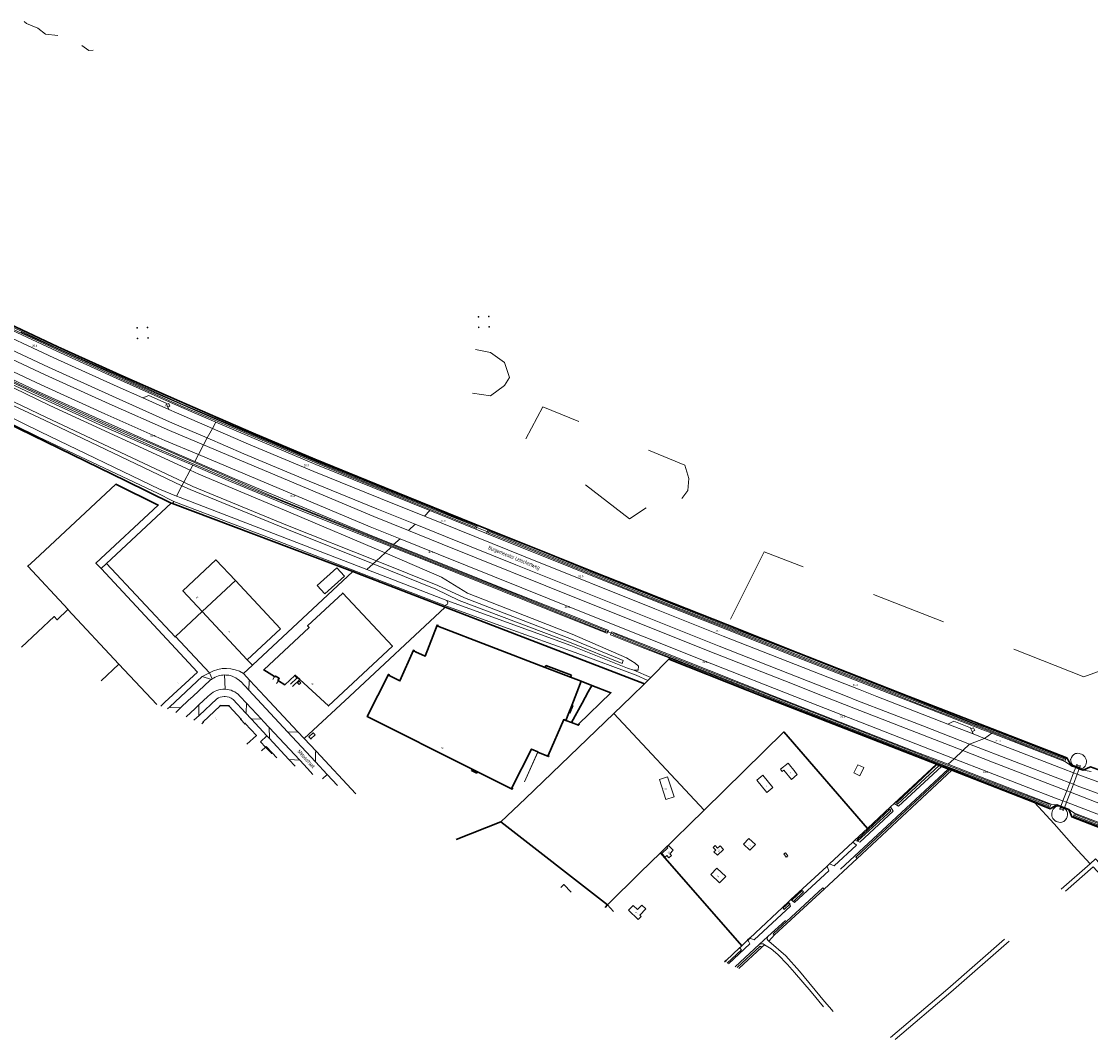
# Model space of a CAD drawing. Header units: metres. Extents: x 120324 to 133000, y 395500 to 402438.
# Tile 85 of 95: x 130177 to 130896, y 400769 to 401454. Entities that reach past the tile are written whole.
import ezdxf

# ---------------------------------------------------------------- set-up
doc = ezdxf.new("R2010")
doc.units = ezdxf.units.M
for name, pattern in [('DGN1', [76.057638, 0, -76.057638]), ('DGN2', [101.410184, 50.705092, -50.705092]), ('DGN3', [152.115276, 101.410184, -50.705092])]:
    doc.linetypes.add(name, pattern=pattern)
for name, color, linetype, lineweight, true_color in [('gg-afsc-hekwerk', 7, 'Continuous', 30, 0x00d228), ('gg-afsc-muur', 7, 'Continuous', 13, 0xffc800), ('gg-bbg-lage trafo', 7, 'Continuous', 13, 0xff5000), ('gg-bbg-tussenscheiding', 7, 'Continuous', 0, 0x967800), ('gg-knt-BGT kruinlijn', 7, 'Continuous', 0, 0x787878), ('gg-knt-bronhoudergrens', 7, 'DGN2', 0, 0xffaad2), ('gg-kntw-bovenkant insteek waterloop', 7, 'Continuous', 0, 0xa0a0ff), ('gg-kntw-waterlijn', 7, 'Continuous', 0, 0xaaebff), ('gg-kwrk-duiker element', 7, 'Continuous', 0, 0x969696), ('gg-kwrk-duiker nz buis', 7, 'DGN2', 0, 0x969696), ('gg-kwrk-faunavoorziening', 7, 'Continuous', 0, 0x007896), ('gt-grn-groengrens', 7, 'Continuous', 0, 0x96c800), ('gt-grn-groengrens NZ', 7, 'DGN2', 0, 0x96c800), ('gt-grn-weggrens', 7, 'Continuous', 0, 0x787878)]:
    doc.layers.add(name, color=color, linetype=linetype, lineweight=lineweight, true_color=true_color)
for name, color, linetype, lineweight in [('gg-anno-huisnummerreeks BGT', 7, 'Continuous', 13), ('gg-anno-openbare ruimte label', 7, 'Continuous', 13), ('gg-bbg-bijgebouw', 1, 'Continuous', 30), ('gg-bbg-bijgebouw onder overbouw', 1, 'Continuous', 30), ('gg-bbg-gedigitaliseerde bebouwing', 1, 'Continuous', 0), ('gg-bbg-gedigitaliseerde bijgebouw', 1, 'Continuous', 0), ('gg-bbg-hoofdgebouw', 1, 'Continuous', 30), ('gg-bbg-hoogspanningsmast', 7, 'Continuous', 0), ('gg-bbg-onder overbouw', 1, 'Continuous', 30), ('gg-bbg-pand overbouw', 1, 'DGN2', 30), ('gg-knt-bovenkant onderkant talud', 7, 'Continuous', 0), ('gg-knt-onverhard', 7, 'DGN3', 0), ('gg-knt-verharding', 7, 'Continuous', 0), ('gg-knt-verharding nz', 7, 'DGN2', 0), ('gt-anno-nummer hm paal', 7, 'Continuous', 0), ('gt-grn-vlakafsluiter', 6, 'DGN1', 0)]:
    doc.layers.add(name, color=color, linetype=linetype, lineweight=lineweight)
doc.styles.add('StyleArial', font='arial.ttf')

msp = doc.modelspace()

# ---------------------------------------------------------------- linework, layer by layer
at = {"layer": 'gg-afsc-hekwerk'}
for p, q in [((130277.55, 401130.13), (130233.98, 401089.48)), ((130277.55, 401130.13), (130278.43, 401129.8)), ((130278.43, 401129.8), (130399.77, 401084.04)), ((130500.63, 401108.43), (130453.49, 401127.44)), ((130504.84, 401106.73), (130500.63, 401108.43)), ((130233.98, 401089.48), (130230.3, 401086.05)), ((130399.77, 401084.04), (130332.14, 401021.06)), ((130405.94, 401081.66), (130399.77, 401084.04)), ((130461.9, 401060.09), (130405.94, 401081.66)), ((130280.46, 401040.44), (130298.41, 401057.19)), ((130397.46, 401000), (130461.9, 401060.09)), ((130596.1, 401008.45), (130461.9, 401060.09)), ((130326.06, 401015.47), (130332.14, 401021.06)), ((130328.7, 401024.74), (130332.14, 401021.06)), ((130612.4, 401025.16), (130600.35, 401012.88)), ((130330.48, 401010.75), (130326.06, 401015.47)), ((130600.35, 401012.88), (130598.26, 401010.76)), ((130340.54, 401000), (130330.48, 401010.75)), ((130587.33, 401000), (130596.1, 401008.45)), ((130598.26, 401010.76), (130596.15, 401008.61)), ((130340.54, 401000), (130362.62, 400976.41)), ((130397.46, 401000), (130367.07, 400971.66)), ((130587.33, 401000), (130575.38, 400988.51)), ((130792.58, 400954.34), (130675.72, 401000)), ((130362.62, 400976.41), (130367.07, 400971.66)), ((130367.07, 400971.66), (130375.01, 400963.14)), ((130375.01, 400963.14), (130401.74, 400934.45)), ((130792.82, 400954.24), (130792.58, 400954.34)), ((130794.42, 400953.62), (130792.82, 400954.24)), ((130883.41, 400953.43), (130880.4, 400958.77)), ((130798.03, 400952.21), (130794.42, 400953.62)), ((130801.6, 400950.81), (130798.03, 400952.21)), ((130802.83, 400950.33), (130801.6, 400950.81)), ((130802.83, 400950.33), (130858.6, 400928.54)), ((130886.25, 400952.34), (130883.41, 400953.43)), ((130888.68, 400951.41), (130886.25, 400952.34)), ((130891.37, 400950.38), (130888.68, 400951.41)), ((130746.1, 400911.15), (130761.69, 400925.63)), ((130761.69, 400925.63), (130764.15, 400927.92)), ((130873.47, 400927.01), (130876.26, 400925.95)), ((130876.26, 400925.95), (130878.69, 400925.02)), ((130878.69, 400925.02), (130881.71, 400923.87)), ((130606.78, 400894.72), (130636.14, 400923.51)), ((130469.34, 400903.64), (130499.47, 400915.59)), ((130499.47, 400915.59), (130571.21, 400859.71)), ((130737.59, 400903.22), (130746.1, 400911.15)), ((130720.63, 400887.45), (130736.29, 400902.01)), ((130736.29, 400902.01), (130737.59, 400903.22)), ((130661.57, 400832.23), (130606.78, 400894.72)), ((130694.64, 400863.26), (130718.71, 400885.66)), ((130718.71, 400885.66), (130720.63, 400887.45)), ((130667.03, 400837.36), (130692.81, 400861.56)), ((130692.81, 400861.56), (130694.64, 400863.26)), ((130571.21, 400859.71), (130569.48, 400858)), ((130571.21, 400859.71), (130575.28, 400855.36)), ((130661.57, 400832.23), (130660.17, 400830.92)), ((130661.57, 400832.23), (130665.45, 400835.87)), ((130665.45, 400835.87), (130667.03, 400837.36)), ((130660.17, 400830.92), (130660.07, 400830.83))]:
    msp.add_line(p, q, dxfattribs=at)
at = {"layer": 'gg-afsc-hekwerk', "flags": 128}
for points in [[(130308.8, 401187.55), (130283.07, 401198.69), (130244.87, 401215.56), (130201.19, 401235.46), (130160.65, 401254.33), (130133.35, 401267.41)], [(130085.22, 401223.89), (130246.9, 401145.1), (130277.55, 401130.13)], [(130453.49, 401127.44), (130421.48, 401140.35), (130374.08, 401159.8), (130332.72, 401177.2), (130308.8, 401187.55)], [(130651.88, 401048.13), (130559.94, 401084.58), (130523.75, 401099.1), (130504.84, 401106.73)], [(130233.98, 401089.48), (130280.09, 401040.09), (130280.46, 401040.44)], [(130773.92, 401000), (130699.15, 401029.44), (130651.88, 401048.13)], [(130675.72, 401000), (130665.52, 401003.98), (130612.4, 401025.16)], [(130880.4, 400958.77), (130779.88, 400997.65), (130773.92, 401000)], [(130575.38, 400988.51), (130515.94, 400931.31), (130499.47, 400915.59)], [(130636.14, 400923.51), (130689.78, 400976.13), (130746.1, 400911.15)], [(130891.37, 400950.38), (130896.31, 400952.66), (130935.66, 400938.22), (130969.45, 400925.99), (131000, 400915.2)], [(130858.6, 400928.54), (130869.1, 400924.44), (130873.47, 400927.01)], [(130881.71, 400923.87), (130883.63, 400919.03), (130930.92, 400900.61), (130947, 400893.03), (130960.2, 400886.2), (131000, 400870.99)], [(130571.21, 400859.71), (130593.23, 400881.43), (130606.78, 400894.72)], [(130660.07, 400830.83), (130650.91, 400822.23), (130649.94, 400821.33)]]:
    msp.add_lwpolyline(points, dxfattribs=at)
at = {"layer": 'gg-afsc-muur'}
for p, q in [((130347.07, 401013.42), (130345.9, 401011.35)), ((130364.02, 401011.34), (130359.12, 401006.79)), ((130348.46, 401008.67), (130349.66, 401010.62))]:
    msp.add_line(p, q, dxfattribs=at)
at = {"layer": 'gg-afsc-muur', "flags": 128}
for points in [[(130357.74, 401008.25), (130362.13, 401012.39), (130360.61, 401014.04)], [(130524.35, 400962.62), (130515.35, 400942.51), (130515.29, 400942.51), (130524.24, 400962.67)]]:
    msp.add_lwpolyline(points, dxfattribs=at)
at = {"layer": 'gg-bbg-bijgebouw', "flags": 128}
for points in [[(130546.89, 400982.47), (130551.69, 400980.65), (130552.16, 400981.11), (130551.59, 400981.34), (130573.47, 401002.51), (130560.69, 401007.36)], [(130374.36, 400974.15), (130373.06, 400975.53), (130370.22, 400972.87), (130371.51, 400971.49), (130374.36, 400974.15)], [(130546.79, 400868.34), (130541.83, 400873.43), (130539.85, 400871.51)]]:
    msp.add_lwpolyline(points, dxfattribs=at)
at = {"layer": 'gg-bbg-bijgebouw onder overbouw', "flags": 128}
msp.add_lwpolyline([(130546.89, 400982.47), (130554.08, 400995.43), (130558.15, 401003.05), (130560.69, 401007.36)], dxfattribs=at)
at = {"layer": 'gg-bbg-gedigitaliseerde bebouwing', "flags": 128}
for points in [[(130687.56, 400950.97), (130688.69, 400949.57), (130689.78, 400950.45), (130694.88, 400944.16), (130698.84, 400947.38), (130697.39, 400949.16), (130697.55, 400949.29), (130692.76, 400955.19), (130687.56, 400950.97)], [(130736.99, 400948.62), (130741.01, 400946.62), (130743.73, 400952.09), (130739.7, 400954.08), (130736.99, 400948.62)], [(130675.79, 400946.96), (130682.49, 400938.79), (130678.4, 400935.43), (130671.7, 400943.61), (130675.79, 400946.96)], [(130606.06, 400944.07), (130611.51, 400945.89), (130615.98, 400932.49), (130610.52, 400930.67), (130606.06, 400944.07)], [(130666.37, 400904.45), (130670.7, 400900.36), (130667.02, 400896.45), (130662.68, 400900.54), (130666.37, 400904.45)], [(130612.25, 400899.71), (130611.18, 400898.66), (130611.69, 400898.13), (130607.68, 400894.23), (130609.98, 400891.86), (130611.05, 400892.9), (130612.51, 400891.4), (130614.16, 400893), (130613.05, 400894.15), (130615.42, 400896.45), (130612.25, 400899.71)], [(130642.81, 400895.48), (130643.96, 400896.6), (130642.21, 400898.39), (130643.51, 400899.65), (130645.25, 400897.85), (130646.9, 400899.46), (130649.2, 400897.09), (130645.11, 400893.12), (130642.81, 400895.48)], [(130690.92, 400894.84), (130692.41, 400892.66), (130691.29, 400891.88), (130689.79, 400894.07), (130690.92, 400894.84)], [(130646.59, 400874.47), (130640.6, 400880.11), (130644.74, 400884.5), (130650.72, 400878.86), (130646.59, 400874.47)], [(130591.87, 400849.95), (130585.39, 400856.09), (130588.51, 400859.39), (130591.43, 400856.62), (130594.21, 400859.54), (130596.88, 400857.01), (130592.91, 400852.81), (130593.79, 400851.97), (130591.87, 400849.95)]]:
    msp.add_lwpolyline(points, dxfattribs=at)
at = {"layer": 'gg-bbg-gedigitaliseerde bijgebouw', "flags": 128}
msp.add_lwpolyline([(130375.75, 401074.62), (130388.97, 401086.59), (130394.04, 401080.99), (130380.82, 401069.02), (130375.75, 401074.62)], dxfattribs=at)
at = {"layer": 'gg-bbg-hoofdgebouw'}
for p, q in [((130230.3, 401086.05), (130295.19, 401016.47)), ((130350.97, 401045.53), (130320.67, 401077.97)), ((130208.01, 401058.45), (130208.19, 401058.62)), ((130328.7, 401024.74), (130298.41, 401057.19)), ((130350.97, 401045.53), (130328.7, 401024.74)), ((130230.27, 401010.59), (130242.33, 401021.85)), ((130242.33, 401021.85), (130267.83, 400994.65)), ((130295.19, 401016.47), (130273.33, 400996.07)), ((130546.25, 401012.95), (130553.34, 401010.23)), ((130273.33, 400996.07), (130270.57, 400993.49)), ((130348.56, 400958.69), (130345.35, 400962.14)), ((130524.35, 400962.62), (130524.24, 400962.67))]:
    msp.add_line(p, q, dxfattribs=at)
at = {"layer": 'gg-bbg-hoofdgebouw', "flags": 128}
for points in [[(130185.62, 401092.03), (130240.14, 401142.89), (130268.81, 401128.85), (130226.89, 401089.7), (130230.3, 401086.05)], [(130185.62, 401092.03), (130181.01, 401087.73), (130208.19, 401058.62)], [(130320.67, 401077.97), (130307.62, 401091.96), (130285.35, 401071.18), (130298.41, 401057.19)], [(130364.02, 401011.34), (130383.47, 400993.69), (130426.39, 401033.78), (130392.96, 401069.58), (130369.34, 401047.51), (130370.33, 401046.44), (130339.79, 401017.92), (130347.07, 401013.42)], [(130176.76, 401033.29), (130198.76, 401053.83), (130200.8, 401051.64), (130208.01, 401058.45)], [(130529.22, 401019.49), (130456.91, 401047.26), (130457.12, 401047.83), (130456.45, 401048.09), (130448.46, 401027.18), (130442.01, 401029.98), (130442.05, 401030.07), (130441.04, 401030.51), (130441.18, 401030.84), (130440.53, 401031.13), (130431.43, 401010.51), (130424.15, 401014.12), (130424.35, 401014.52), (130423.73, 401014.84), (130409.45, 400986.44), (130480.07, 400951.02)], [(130349.66, 401010.62), (130349.28, 401010.85), (130350.18, 401012.29), (130347.79, 401013.79), (130347.43, 401013.2), (130347.07, 401013.42)], [(130360.61, 401014.04), (130354.05, 401007.9), (130349.66, 401010.62)], [(130360.61, 401014.04), (130360.82, 401014.24), (130364.02, 401011.34)], [(130298.16, 400981.66), (130299.08, 400982.51), (130298.83, 400982.78), (130310.53, 400993.6), (130310.54, 400993.99), (130316.51, 400993.8), (130316.49, 400993.48), (130324.6, 400984.78), (130324.32, 400984.49), (130327.05, 400981.58), (130327.34, 400981.86), (130334.83, 400973.82), (130328.45, 400967.86)], [(130543.21, 400983.88), (130541.76, 400984.46), (130531.16, 400960.38), (130531.65, 400960.15), (130531.34, 400959.53), (130524.35, 400962.62)], [(130341.06, 400965.95), (130338.29, 400963.37)], [(130483.61, 400949.26), (130506.92, 400937.54), (130507.22, 400938.14), (130506.8, 400938.45), (130519.91, 400964.58), (130524.24, 400962.67)]]:
    msp.add_lwpolyline(points, dxfattribs=at)
at = {"layer": 'gg-bbg-hoogspanningsmast'}
for centre, start, end in [((130491.21, 401255.83), 0.23197, 180.23197), ((130484.34, 401255.57), 0, 180), ((130484.34, 401255.57), 180, 0), ((130491.21, 401255.83), 180.23197, 0.23197), ((130491.55, 401248.77), 0, 180), ((130491.55, 401248.77), 180, 0), ((130254.61, 401248.1), 0, 180), ((130254.61, 401248.1), 180, 0), ((130261.59, 401248.31), 0.23197, 180.23197), ((130261.59, 401248.31), 180.23197, 0.23197), ((130484.48, 401248.48), 0, 180), ((130484.48, 401248.48), 180, 0), ((130254.86, 401241.05), 0, 180), ((130254.86, 401241.05), 180, 0), ((130261.88, 401241.3), 0, 180), ((130261.88, 401241.3), 180, 0)]:
    msp.add_arc(centre, 0.247, start, end, dxfattribs=at)
at = {"layer": 'gg-bbg-lage trafo', "flags": 128}
msp.add_lwpolyline([(130363.62, 401007.96), (130362.52, 401009.13), (130363.72, 401010.31), (130364.83, 401009.14), (130363.62, 401007.96)], dxfattribs=at)
at = {"layer": 'gg-bbg-onder overbouw'}
for p, q in [((130529.22, 401019.49), (130546.25, 401012.95)), ((130547.11, 400994.03), (130545.17, 400988.99)), ((130545.17, 400988.99), (130543.21, 400983.88)), ((130480.07, 400951.02), (130483.61, 400949.26))]:
    msp.add_line(p, q, dxfattribs=at)
at = {"layer": 'gg-bbg-onder overbouw', "flags": 128}
for points in [[(130547.11, 400994.03), (130550.43, 401002.68), (130553.34, 401010.23)], [(130345.35, 400962.14), (130345, 400961.81), (130341.06, 400965.95)]]:
    msp.add_lwpolyline(points, dxfattribs=at)
at = {"layer": 'gg-bbg-pand overbouw'}
for p, q in [((130553.34, 401010.23), (130560.69, 401007.36)), ((130546.89, 400982.47), (130543.21, 400983.88))]:
    msp.add_line(p, q, dxfattribs=at)
at = {"layer": 'gg-bbg-pand overbouw', "flags": 128}
for points in [[(130546.25, 401012.95), (130546.82, 401014.45), (130529.75, 401020.9), (130529.22, 401019.49)], [(130345.35, 400962.14), (130341.45, 400966.32), (130341.06, 400965.95)], [(130483.61, 400949.26), (130483.15, 400948.36), (130479.62, 400950.12), (130480.07, 400951.02)]]:
    msp.add_lwpolyline(points, dxfattribs=at)
at = {"layer": 'gg-bbg-tussenscheiding'}
for p, q in [((130298.41, 401057.19), (130320.67, 401077.97)), ((130242.33, 401021.85), (130208.01, 401058.45))]:
    msp.add_line(p, q, dxfattribs=at)
at = {"layer": 'gg-knt-BGT kruinlijn'}
for p, q in [((130882.9, 400957.8), (130882.84, 400957.58)), ((130892.9, 400958.57), (130892.41, 400959.37)), ((130888.91, 400952.03), (130886.5, 400953.01)), ((130889.84, 400951.65), (130888.91, 400952.03)), ((130875.92, 400925.88), (130876.19, 400925.78)), ((130876.19, 400925.78), (130878.61, 400924.81))]:
    msp.add_line(p, q, dxfattribs=at)
at = {"layer": 'gg-knt-BGT kruinlijn', "flags": 128}
for points in [[(130286, 401144.25), (130193.22, 401187.91), (130134.73, 401215.73), (130096.1, 401234.74)], [(130094.12, 401232.9), (130133.11, 401213.65), (130192.22, 401185.96), (130284.77, 401141.87)], [(130284.77, 401141.87), (130290.35, 401139.22), (130355.32, 401112.56), (130413.37, 401089.22)], [(130415.58, 401091.26), (130355.86, 401115.11), (130292.14, 401141.36), (130286, 401144.25)], [(130413.37, 401089.22), (130455.6, 401072.23), (130471.4, 401064.67), (130546.74, 401036.19), (130581.09, 401022.29), (130581.64, 401024.2), (130546.93, 401038.67), (130474.9, 401066.42), (130456.85, 401074.79), (130415.58, 401091.26)], [(130886.5, 400953.01), (130884.46, 400953.84), (130884.11, 400954.06)], [(130878.61, 400924.81), (130879.22, 400924.45), (130879.72, 400924.02)], [(130660.07, 400830.83), (130661.25, 400829.49), (130651.6, 400820.58)]]:
    msp.add_lwpolyline(points, dxfattribs=at)
at = {"layer": 'gg-knt-BGT kruinlijn'}
for centre, radius, start, end in [((130888.21, 400956.48), 5.48, 111.60784, 166.02891), ((130887.61, 400956.37), 5.4, 71.95272, 105.23033), ((130887.86, 400956.05), 5.63, 36.07059, 75.33178), ((130887.59, 400957.3), 4.75, 176.6612, 223.0196), ((130888.33, 400956.11), 5.19, 303.41509, 28.30596), ((130890.39, 400952.99), 1.45, 247.86274, 303.35581), ((130876.03, 400920.68), 5.91, 126.41859, 198.69599), ((130874.61, 400922.61), 3.53, 68.29094, 126.4523), ((130875.89, 400921.29), 6.01, 204.58888, 280.54912), ((130875.09, 400920.73), 5.68, 289.56958, 35.39707)]:
    msp.add_arc(centre, radius, start, end, dxfattribs=at)
at = {"layer": 'gg-knt-bovenkant onderkant talud', "flags": 128}
for points in [[(130102.47, 401241.29), (130139.39, 401223.3), (130195.89, 401195.84), (130290.31, 401152.35)], [(130290.31, 401152.35), (130296.08, 401149.69), (130358.1, 401123.66), (130421.4, 401096.63)], [(130421.4, 401096.63), (130459.39, 401080.42), (130476.96, 401069.49), (130547.31, 401041.99), (130583.87, 401026.06), (130589.81, 401022.39), (130592.11, 401020.3), (130591.73, 401017.64), (130588.93, 401017.67)], [(130588.93, 401017.67), (130584.55, 401018.98), (130546.58, 401034.28), (130463.06, 401064.59)]]:
    msp.add_lwpolyline(points, dxfattribs=at)
at = {"layer": 'gg-knt-bronhoudergrens'}
for p, q in [((130676.67, 401097.45), (130651.88, 401048.13)), ((130891.78, 401013.31), (130676.67, 401097.45)), ((130910.79, 401020.26), (130891.78, 401013.31))]:
    msp.add_line(p, q, dxfattribs=at)
at = {"layer": 'gg-knt-bronhoudergrens', "flags": 128}
for points in [[(130178.57, 401454.42), (130180.21, 401452.95), (130187.85, 401449.89), (130192.99, 401445.86), (130201.23, 401445)], [(130217.4, 401438.28), (130222.18, 401434.88), (130225.02, 401435.11)], [(130492.33, 401202.47), (130501.83, 401209.25), (130505.22, 401214.68), (130501.83, 401224.86), (130492.33, 401231.64), (130482.15, 401233.68), (130475.37, 401233), (130467.91, 401222.82), (130464.51, 401213.32), (130467.23, 401205.86), (130492.33, 401202.47)], [(130621.25, 401133.26), (130625.32, 401138.69), (130625.99, 401146.83), (130623.28, 401155.65), (130527.61, 401195), (130516.08, 401173.29), (130585.96, 401119.69), (130597.5, 401127.15), (130609.71, 401120.37), (130617.18, 401127.83), (130621.25, 401133.26)]]:
    msp.add_lwpolyline(points, dxfattribs=at)
at = {"layer": 'gg-knt-onverhard'}
for p, q in [((130761.69, 400925.63), (130763.43, 400922.76)), ((130767.07, 400926.13), (130764.15, 400927.92)), ((130740.9, 400901.92), (130763.43, 400922.76)), ((130723.63, 400885.95), (130738.72, 400899.91)), ((130738.72, 400899.91), (130736.29, 400902.01)), ((130740.9, 400901.92), (130737.59, 400903.22)), ((130696.93, 400861.25), (130720.11, 400882.69)), ((130720.63, 400887.45), (130723.63, 400885.95)), ((130694.31, 400858.82), (130693.93, 400860.24)), ((130694.64, 400863.26), (130696.93, 400861.25)), ((130669.85, 400836.19), (130694.31, 400858.82)), ((130666.97, 400833.5), (130652.58, 400820.13)), ((130657.05, 400818.09), (130673.24, 400833.14)), ((130667.03, 400837.36), (130669.85, 400836.19)), ((130675.87, 400833.5), (130676.87, 400832.89)), ((130676.87, 400832.89), (130681.27, 400830.17)), ((130679.65, 400835.41), (130679.02, 400835.95)), ((130691.1, 400825.45), (130679.65, 400835.41))]:
    msp.add_line(p, q, dxfattribs=at)
at = {"layer": 'gg-knt-onverhard', "flags": 128}
for points in [[(130797.92, 400952.11), (130800.33, 400951.16), (130679.1, 400838.39)], [(130767.07, 400926.13), (130795.98, 400952.87), (130797.92, 400952.11)], [(130896, 400887.47), (130899.67, 400890.7), (130907.36, 400882.22), (130920.15, 400868.47), (130939.82, 400847.49), (130960.49, 400826.32), (130975.09, 400810.49), (130989.04, 400794.88), (131000, 400782.7)], [(130720.11, 400882.69), (130719.3, 400885.13), (130718.71, 400885.66)], [(130761.63, 400770.43), (130800.27, 400803.2), (130896, 400887.47)], [(130764.68, 400769.04), (130802.26, 400800.9), (130898.06, 400885.23), (130919.88, 400861.42), (130942.37, 400837.61), (130967.32, 400810.34), (130989.12, 400787.81), (131000, 400775.99)], [(130693.93, 400860.24), (130693.83, 400860.65), (130692.81, 400861.56)], [(130666.97, 400833.5), (130666.03, 400835.29), (130665.45, 400835.87)], [(130716.45, 400791.02), (130708.12, 400801.21), (130697.1, 400814.16), (130692.19, 400819.59), (130685.68, 400826.35), (130681.27, 400830.17)], [(130691.1, 400825.45), (130700.3, 400815.04), (130717.11, 400794.72), (130720.53, 400790.9), (130722.92, 400788.07)]]:
    msp.add_lwpolyline(points, dxfattribs=at)
at = {"layer": 'gg-knt-onverhard'}
for centre, radius, start, end in [((130675.03, 400829.85), 3.74, 76.97867, 118.52444), ((130680.62, 400837.11), 1.98, 139.92414, 216.08065)]:
    msp.add_arc(centre, radius, start, end, dxfattribs=at)
at = {"layer": 'gg-knt-verharding'}
for p, q in [((130275.84, 401193.22), (130258.37, 401200.94)), ((130274.45, 401196.72), (130275.2, 401194.84)), ((130275.84, 401193.22), (130275.2, 401194.84)), ((130280.46, 401040.44), (130303.3, 401015.97)), ((130298.39, 401013.43), (130276.51, 400993.04)), ((130298.39, 401013.43), (130304.54, 401011.48)), ((130303.3, 401015.97), (130304.99, 401011.78)), ((130304.54, 401011.48), (130304.99, 401011.78)), ((130329.71, 401004.15), (130324.26, 401009.98)), ((130355.8, 400976.19), (130329.71, 401004.15)), ((130302.23, 401000), (130296.21, 400994.36)), ((130308.12, 400998.39), (130296.25, 400987.29)), ((130303.62, 401001.25), (130302.23, 401000)), ((130313.74, 401000), (130313.07, 401000)), ((130327.61, 400988.95), (130319.14, 400998.06)), ((130324.02, 401000), (130323.54, 401000.55)), ((130328.19, 400995.53), (130324.02, 401000)), ((130752.49, 401000), (130800.12, 400981.45)), ((130274.98, 400991.62), (130276.51, 400993.04)), ((130293.65, 400991.96), (130287.57, 400986.27)), ((130296.21, 400994.36), (130293.65, 400991.96)), ((130338.21, 400984.79), (130328.19, 400995.53)), ((130296.25, 400987.29), (130292.79, 400984.06)), ((130327.61, 400988.95), (130331.53, 400984.72)), ((130339.5, 400983.41), (130338.21, 400984.79)), ((130339.5, 400983.41), (130343.45, 400979.17)), ((130364.06, 400957.07), (130343.45, 400979.17)), ((130374.62, 400956.02), (130355.8, 400976.19)), ((130800.12, 400981.45), (130817.28, 400974.76)), ((130815.76, 400978.21), (130816.59, 400976.37)), ((130816.59, 400976.37), (130817.28, 400974.76)), ((130343.4, 400971.86), (130341.88, 400973.5)), ((130817.28, 400974.76), (130824.95, 400971.79)), ((130360.92, 400953.06), (130356.78, 400957.5)), ((130364.06, 400957.07), (130369.25, 400951.53)), ((130382.49, 400947.52), (130374.62, 400956.02)), ((130372.93, 400947.58), (130369.25, 400951.53)), ((130884.86, 400948.67), (130887.3, 400947.76)), ((130882.27, 400941.83), (130884.7, 400940.9)), ((130882.67, 400935.54), (130880.24, 400936.48)), ((130934.73, 400915.54), (130882.67, 400935.54)), ((130880.11, 400928.76), (130877.67, 400929.69)), ((130932.22, 400908.75), (130880.11, 400928.76))]:
    msp.add_line(p, q, dxfattribs=at)
at = {"layer": 'gg-knt-verharding', "flags": 128}
for points in [[(130301.8, 401174), (130278.45, 401184.05), (130237.98, 401202.08), (130194.9, 401221.59), (130147.73, 401243.65), (130118.96, 401257.5)], [(130258.37, 401200.94), (130241.12, 401208.57), (130198.51, 401227.97), (130152.21, 401249.56), (130124.34, 401262.98)], [(130299.34, 401169.28), (130276.27, 401178.99), (130235.8, 401196.95), (130192.57, 401216.61), (130139.46, 401241.47), (130114.88, 401253.26)], [(130295.91, 401162.8), (130273.18, 401172.36), (130232.84, 401190.21), (130190, 401209.82), (130136.72, 401234.66), (130109.44, 401247.76)], [(130274.45, 401196.72), (130274.15, 401197.49), (130262.46, 401202.59), (130258.37, 401200.94)], [(130275.2, 401194.84), (130276.68, 401195.44), (130275.94, 401197.32), (130274.45, 401196.72)], [(130305.27, 401180.44), (130281.18, 401190.86), (130275.84, 401193.22)], [(130447.9, 401121.28), (130418.38, 401133.16), (130373.46, 401151.53), (130329.61, 401169.92), (130305.27, 401180.44)], [(130441.73, 401115.9), (130415.82, 401126.38), (130370.25, 401144.96), (130326.45, 401163.38), (130301.8, 401174)], [(130431.52, 401106.1), (130411.34, 401114.25), (130295.91, 401162.8)], [(130437.23, 401111.63), (130413.87, 401121.06), (130299.34, 401169.28)], [(130752.49, 401000), (130741.12, 401004.42), (130649.08, 401040.67), (130603.1, 401058.97), (130515.81, 401093.97), (130447.9, 401121.28)], [(130732.39, 401000), (130646.33, 401033.9), (130600.21, 401052.21), (130509.45, 401088.56), (130462.16, 401107.63), (130441.73, 401115.9)], [(130697.18, 401000), (130641.3, 401022.04), (130595.74, 401040.11), (130550.28, 401058.3), (130457.18, 401095.74), (130431.52, 401106.1)], [(130717.06, 401000), (130690.44, 401010.44), (130644.16, 401028.75), (130552.44, 401065.28), (130459.82, 401102.52), (130437.23, 401111.63)], [(130291.96, 401000), (130303.74, 401010.93), (130304.54, 401011.48)], [(130319.91, 401013.08), (130318.58, 401013.64), (130317.21, 401014.07)], [(130329.71, 401004.15), (130330.04, 401010.29), (130330.48, 401010.75)], [(130283.73, 400992.29), (130289.22, 400997.55), (130291.96, 401000)], [(130804.37, 400958.1), (130778.7, 400968.09), (130697.18, 401000)], [(130810.27, 400963.63), (130736.96, 400992.2), (130717.06, 401000)], [(130732.39, 401000), (130739.02, 400997.39), (130783.27, 400980.19), (130814.75, 400967.89)], [(130283.73, 400992.29), (130276.88, 400992.68), (130276.51, 400993.04)], [(130280.52, 400989.26), (130282.03, 400990.67), (130283.73, 400992.29)], [(130296.25, 400987.29), (130296.07, 400987.5), (130296.21, 400994.36)], [(130328.19, 400995.53), (130327.9, 400989.23), (130327.61, 400988.95)], [(130331.53, 400984.72), (130331.83, 400984.99), (130338.21, 400984.79)], [(130815.76, 400978.21), (130815.41, 400978.95), (130804.31, 400983.3), (130800.12, 400981.45)], [(130343.45, 400979.17), (130343.63, 400972.14), (130343.4, 400971.86)], [(130355.8, 400976.19), (130362.22, 400976.04), (130362.62, 400976.41)], [(130816.59, 400976.37), (130818.31, 400977.13), (130817.47, 400978.99), (130815.76, 400978.21)], [(130341.88, 400973.5), (130337.67, 400969.58), (130341.06, 400965.95)], [(130824.95, 400971.79), (130877.83, 400951.31), (130884.86, 400948.67)], [(130374.62, 400956.02), (130374.55, 400962.57), (130375.01, 400963.14)], [(130880.24, 400936.48), (130876.21, 400938.02), (130830.22, 400955.86), (130810.27, 400963.63)], [(130814.75, 400967.89), (130875.3, 400944.49), (130882.27, 400941.83)], [(130356.78, 400957.5), (130357.01, 400957.69), (130364.06, 400957.07)], [(130877.67, 400929.69), (130873.75, 400931.2), (130827.64, 400949.04), (130804.37, 400958.1)], [(130389.53, 400940.02), (130382.49, 400947.52)], [(130887.3, 400947.76), (130890.21, 400946.67), (130940.35, 400928.18), (130962.02, 400920.36), (130989.48, 400910.64), (131000, 400906.96)], [(130884.7, 400940.9), (130887.34, 400939.89), (130937.59, 400921.37), (130964.63, 400911.58), (131000, 400899.27)]]:
    msp.add_lwpolyline(points, dxfattribs=at)
at = {"layer": 'gg-knt-verharding'}
for centre, radius, start, end in [((130316.54, 400993.48), 21.64, 109.32989, 122.26569), ((130313.63, 400998.26), 16.21, 91.20918, 105.19475), ((130313.63, 400998.23), 16.24, 77.26191, 91.21866), ((130313.28, 400999.19), 15.4, 44.52956, 64.50732), ((130313.21, 400990.56), 14.36, 87.97672, 131.90202), ((130313.21, 400990.56), 14.36, 44.04547, 87.97757), ((130313.4, 400990.54), 9.46, 92.03788, 123.96155), ((130313.4, 400990.55), 9.46, 52.61052, 87.97043)]:
    msp.add_arc(centre, radius, start, end, dxfattribs=at)
at = {"layer": 'gg-knt-verharding nz', "flags": 128}
msp.add_lwpolyline([(130547.11, 400994.03), (130547.97, 400993.72), (130546.04, 400988.67), (130545.17, 400988.99)], dxfattribs=at)
at = {"layer": 'gg-kntw-bovenkant insteek waterloop'}
for p, q in [((130482.46, 401112.71), (130483.34, 401114.89)), ((130489.66, 401109.82), (130490.55, 401112.03)), ((130463.06, 401064.59), (130409.28, 401085.37)), ((130461.7, 401061.26), (130406.34, 401082.59)), ((130570.67, 401042.56), (130571.74, 401044.52)), ((130573.09, 401041.59), (130574.07, 401043.59)), ((130878.93, 400956.2), (130829.84, 400975.3)), ((130739.13, 400890.98), (130802.83, 400950.33)), ((130683.56, 400839.47), (130716.89, 400870.23))]:
    msp.add_line(p, q, dxfattribs=at)
at = {"layer": 'gg-kntw-bovenkant insteek waterloop', "flags": 128}
for points in [[(130128.05, 401266.57), (130156.63, 401252.78), (130200.59, 401232.49), (130243.29, 401212.95), (130283.08, 401195.19), (130307.51, 401184.73)], [(130308.6, 401186.76), (130283.82, 401197.3), (130244.48, 401214.85), (130201.17, 401234.34), (130159.19, 401254.01), (130129.63, 401268.43)], [(130292, 401155.61), (130269.81, 401165.05), (130229.42, 401182.92), (130186.4, 401202.5), (130141.57, 401223.48), (130103.01, 401241.8)], [(130293.43, 401158.16), (130271.1, 401167.84), (130231.02, 401185.8), (130188.27, 401205.12), (130134.77, 401230.35), (130105.73, 401244.18)], [(130281.15, 401134.94), (130269.66, 401139.66), (130189.52, 401178.18), (130126.31, 401209.1), (130088.6, 401227.47)], [(130279.27, 401131.31), (130278.43, 401131.62), (130268.67, 401136.68), (130188.04, 401174.77), (130124.52, 401205.88), (130085.86, 401224.78)], [(130307.51, 401184.73), (130331.71, 401174.37), (130374.79, 401156.15), (130451.63, 401125.11)], [(130453.09, 401126.94), (130421.17, 401139.69), (130375.46, 401158.47), (130332.4, 401176.63), (130308.6, 401186.76)], [(130425.79, 401100.83), (130408.74, 401107.57), (130362.19, 401126.06), (130317.37, 401144.82), (130292, 401155.61)], [(130427.18, 401102.4), (130409.81, 401109.36), (130363.41, 401128.46), (130319.86, 401146.71), (130293.43, 401158.16)], [(130409.28, 401085.37), (130283.54, 401133.96), (130281.15, 401134.94)], [(130406.34, 401082.59), (130349.44, 401104.51), (130279.27, 401131.31)], [(130483.34, 401114.89), (130467.37, 401121.23), (130453.09, 401126.94)], [(130451.63, 401125.11), (130466.96, 401118.92), (130482.46, 401112.71)], [(130489.66, 401109.82), (130605.06, 401063.52), (130650.86, 401045.29), (130697.18, 401026.97), (130766.08, 401000)], [(130772.29, 401000), (130743.38, 401011.35), (130698.1, 401029.41), (130651.64, 401047.43), (130605.7, 401065.73), (130559.36, 401084.3), (130523.7, 401098.87), (130490.55, 401112.03)], [(130570.67, 401042.56), (130546.54, 401052.19), (130454.13, 401089.62), (130425.79, 401100.83)], [(130571.74, 401044.52), (130548.65, 401053.79), (130501.53, 401072.45), (130455.31, 401091.14), (130427.18, 401102.4)], [(130463.06, 401064.59), (130463.66, 401062.98), (130463.41, 401062.19), (130461.7, 401061.26)], [(130613, 401025.77), (130593.37, 401033.5), (130573.09, 401041.59)], [(130683.87, 401000), (130639.72, 401017.6), (130594.06, 401035.57), (130574.07, 401043.59)], [(130678.07, 401000), (130639.09, 401015.49), (130613, 401025.77)], [(130869.65, 400927.63), (130868.96, 400925.56), (130825.41, 400942.31), (130685.25, 400997.15), (130678.07, 401000)], [(130683.87, 401000), (130776.93, 400963.45), (130800.33, 400954.35)], [(130829.84, 400975.3), (130823.76, 400977.66), (130817.54, 400980.04), (130781.13, 400994.12), (130766.08, 401000)], [(130772.29, 401000), (130818.23, 400981.87), (130824.55, 400979.53), (130879.59, 400958.19), (130878.93, 400956.2)], [(130792.82, 400954.24), (130765.64, 400928.5), (130766.33, 400927.41), (130794.42, 400953.62)], [(130800.33, 400954.35), (130826.18, 400944.29), (130869.65, 400927.63)], [(130801.6, 400950.81), (130738.37, 400891.8), (130739.13, 400890.98)], [(130739.73, 400902.89), (130739.13, 400903.48), (130761.07, 400924.17), (130761.73, 400923.11), (130739.73, 400902.89)], [(130885.46, 400921.44), (130884.68, 400919.33), (130930.9, 400901.44), (130941.41, 400896.76), (130956.94, 400888.93), (130971.26, 400882.88), (131000, 400871.91)], [(130885.46, 400921.44), (130931.65, 400903.63), (130942.05, 400898.63), (130957.95, 400890.8), (130971.71, 400884.89), (131000, 400874.15)], [(130716.89, 400870.23), (130716.03, 400871.13), (130682.72, 400840.26), (130683.56, 400839.47)], [(130695.22, 400862.99), (130696.38, 400862.11), (130703.12, 400868.54), (130702.27, 400869.42), (130695.22, 400862.99)], [(130693.93, 400860.24), (130693.17, 400861.17), (130689.37, 400857.64), (130690.1, 400856.66), (130693.93, 400860.24)], [(130674.93, 400831.17), (130673.96, 400832.02), (130658.32, 400817.51)], [(130659.63, 400816.92), (130674.93, 400831.17)]]:
    msp.add_lwpolyline(points, dxfattribs=at)
at = {"layer": 'gg-kntw-waterlijn', "flags": 128}
for points in [[(130176.49, 401245.12), (130227.14, 401222.05), (130257.72, 401208.17), (130296.89, 401191.13), (130331.52, 401176.37), (130383.82, 401154.37), (130412.16, 401142.69), (130482.35, 401114.62), (130481.94, 401113.67), (130443.52, 401129.3), (130394.39, 401149.24), (130357.28, 401164.71), (130284.08, 401195.7), (130245.31, 401212.84), (130198.47, 401234.39), (130149.37, 401257.13)], [(130570.1, 401044.48), (130494.54, 401074.7), (130403.76, 401111.01), (130350.05, 401132.9), (130235.94, 401182.34), (130178.72, 401208.42), (130081.62, 401254.56)], [(130146.61, 401222.5), (130206.59, 401194.45), (130267.52, 401167.08), (130330.42, 401140.17), (130425.4, 401101.63), (130493.88, 401074.23), (130569.76, 401043.62), (130570.1, 401044.48)], [(130491.38, 401111.06), (130508.95, 401103.96), (130547.86, 401088.21), (130566.3, 401080.75), (130609.85, 401063.14), (130643.43, 401049.87), (130679.44, 401035.65), (130743.38, 401010.6), (130795.69, 400990.11), (130852.54, 400967.83), (130878.53, 400957.94), (130878.19, 400957.05), (130872, 400959.52), (130846.98, 400969.16), (130836.23, 400973.46), (130810.26, 400983.55), (130782.71, 400994.26), (130751.7, 401006.43), (130718.38, 401019.49), (130693.26, 401029.35), (130652.77, 401045.23), (130589.32, 401070.51), (130514.54, 401100.78), (130490.84, 401110.11), (130491.38, 401111.06)], [(130868.51, 400927.42), (130847.56, 400935.42), (130794.18, 400956.03), (130611.53, 401027.91), (130575.45, 401042.34), (130575.09, 401041.54), (130599.7, 401031.69), (130645.18, 401013.78), (130713.38, 400986.8), (130790.72, 400956.38), (130803.21, 400951.59), (130834.95, 400939.43), (130868.12, 400926.68), (130868.51, 400927.42)], [(131000, 400872.74), (130969.49, 400884.38), (130956.96, 400889.71), (130940.17, 400897.87), (130930.2, 400902.34), (130885.66, 400919.63), (130886.02, 400920.56), (130912.45, 400910.3), (130931.8, 400902.79), (130945.38, 400896.19), (130956.91, 400890.59), (130969.31, 400885.18), (130985.61, 400878.89), (131000, 400873.45)]]:
    msp.add_lwpolyline(points, dxfattribs=at)
at = {"layer": 'gg-kwrk-duiker element', "flags": 128}
for points in [[(130886.54, 400953.13), (130886.83, 400953.89), (130886.94, 400953.84), (130887.11, 400954.29), (130887.33, 400954.2), (130887.15, 400953.76), (130888.92, 400953.04), (130889.09, 400953.46), (130889.3, 400953.37), (130889.14, 400952.95), (130889.24, 400952.91), (130888.96, 400952.15)], [(130876, 400925.28), (130875.69, 400924.53), (130875.8, 400924.49), (130875.62, 400924.04), (130875.84, 400923.96), (130876.01, 400924.4), (130877.79, 400923.72), (130877.63, 400923.29), (130877.84, 400923.21), (130878.01, 400923.63), (130878.12, 400923.59), (130878.43, 400924.34)]]:
    msp.add_lwpolyline(points, dxfattribs=at)
at = {"layer": 'gg-kwrk-duiker nz buis'}
for p, q in [((130482.15, 401114.15), (130490.99, 401110.5)), ((130570.39, 401043.92), (130574.76, 401042.13))]:
    msp.add_line(p, q, dxfattribs=at)
at = {"layer": 'gg-kwrk-faunavoorziening'}
for p, q in [((130882.27, 400941.83), (130884.86, 400948.67)), ((130887.3, 400947.76), (130884.7, 400940.9)), ((130884.86, 400948.67), (130886.25, 400952.34)), ((130886.25, 400952.34), (130886.5, 400953.01)), ((130886.5, 400953.01), (130886.54, 400953.13)), ((130888.96, 400952.15), (130886.54, 400953.13)), ((130888.68, 400951.41), (130887.3, 400947.76)), ((130888.91, 400952.03), (130888.68, 400951.41)), ((130888.96, 400952.15), (130888.91, 400952.03)), ((130880.24, 400936.48), (130882.27, 400941.83)), ((130884.7, 400940.9), (130882.67, 400935.54)), ((130877.67, 400929.69), (130880.24, 400936.48)), ((130882.67, 400935.54), (130880.11, 400928.76)), ((130876, 400925.28), (130876.19, 400925.78)), ((130878.43, 400924.34), (130876, 400925.28)), ((130876.19, 400925.78), (130876.26, 400925.95)), ((130876.26, 400925.95), (130877.67, 400929.69)), ((130878.69, 400925.02), (130878.61, 400924.81)), ((130880.11, 400928.76), (130878.69, 400925.02)), ((130878.61, 400924.81), (130878.43, 400924.34))]:
    msp.add_line(p, q, dxfattribs=at)
at = {"layer": 'gt-grn-groengrens'}
for p, q in [((130307.51, 401184.73), (130305.27, 401180.44)), ((130308.8, 401187.55), (130308.6, 401186.76)), ((130301.8, 401174), (130299.34, 401169.28)), ((130293.43, 401158.16), (130295.91, 401162.8)), ((130290.31, 401152.35), (130292, 401155.61)), ((130290.31, 401152.35), (130286, 401144.25)), ((130281.15, 401134.94), (130284.77, 401141.87)), ((130286, 401144.25), (130284.77, 401141.87)), ((130279.27, 401131.31), (130278.43, 401129.8)), ((130453.09, 401126.94), (130453.49, 401127.44)), ((130447.9, 401121.28), (130451.63, 401125.11)), ((130437.23, 401111.63), (130441.73, 401115.9)), ((130427.18, 401102.4), (130431.52, 401106.1)), ((130425.79, 401100.83), (130421.4, 401096.63)), ((130413.37, 401089.22), (130415.58, 401091.26)), ((130415.58, 401091.26), (130421.4, 401096.63)), ((130409.28, 401085.37), (130413.37, 401089.22)), ((130405.94, 401081.66), (130406.34, 401082.59)), ((130612.4, 401025.16), (130613, 401025.77)), ((130600.35, 401012.88), (130588.93, 401017.67)), ((130596.15, 401008.61), (130596.1, 401008.45)), ((130341.88, 400973.5), (130331.53, 400984.72)), ((130575.38, 400988.51), (130636.14, 400923.51)), ((130829.84, 400975.3), (130824.95, 400971.79)), ((130814.75, 400967.89), (130810.27, 400963.63)), ((130764.15, 400927.92), (130792.58, 400954.34)), ((130804.37, 400958.1), (130800.33, 400954.35)), ((130883.41, 400953.43), (130878.93, 400956.2)), ((130797.92, 400952.11), (130798.03, 400952.21)), ((130896.6, 400949.47), (130891.37, 400950.38)), ((130869.65, 400927.63), (130873.47, 400927.01)), ((130881.71, 400923.87), (130885.46, 400921.44)), ((130739.13, 400890.98), (130716.89, 400870.23)), ((130683.56, 400839.47), (130679.65, 400835.41)), ((130676.87, 400832.89), (130674.93, 400831.17))]:
    msp.add_line(p, q, dxfattribs=at)
at = {"layer": 'gt-grn-groengrens', "flags": 128}
for points in [[(130598.26, 401010.76), (130590.38, 401014.28), (130549.36, 401029.58), (130504.36, 401045.77), (130461.7, 401061.26)], [(130896, 400887.47), (130885.06, 400899.36), (130871.72, 400914.29), (130858.6, 400928.54)]]:
    msp.add_lwpolyline(points, dxfattribs=at)
at = {"layer": 'gt-grn-groengrens NZ'}
msp.add_line((130482.46, 401112.71), (130489.66, 401109.82), dxfattribs=at)
at = {"layer": 'gt-grn-vlakafsluiter'}
msp.add_line((130574.07, 401043.59), (130571.74, 401044.52), dxfattribs=at)
at = {"layer": 'gt-grn-weggrens'}
for p, q in [((130301.8, 401174), (130305.27, 401180.44)), ((130295.91, 401162.8), (130299.34, 401169.28)), ((130298.39, 401013.43), (130303.3, 401015.97)), ((130313.72, 401004.91), (130313.29, 401014.47)), ((130356.78, 400957.5), (130343.4, 400971.86)), ((130824.95, 400971.79), (130814.75, 400967.89)), ((130810.27, 400963.63), (130804.37, 400958.1)), ((130382.49, 400947.52), (130379.33, 400944.67)), ((130673.24, 400833.14), (130679.1, 400838.39))]:
    msp.add_line(p, q, dxfattribs=at)
msp.add_arc((130314.27, 400997.18), 21.76, 57.18853, 120.2795, dxfattribs=at)

# ---------------------------------------------------------------- texts
at = {"layer": 'gg-anno-huisnummerreeks BGT', "char_height": 1, "attachment_point": 8, "line_spacing_factor": 0.8, "style": 'StyleArial'}
for s, insert, rotation in [('{\\C256;8A}', (130295.37, 401066.31), 43), ('{\\C256;8}', (130317.06, 401043.07), 43), ('{\\C256;6}', (130282.11, 401008.6), 43), ('{\\C256;10}', (130372.32, 401008.09), 317.8), ('{\\C256;5}', (130308.12, 400984.79), 42.8), ('{\\C256;20}', (130459.61, 400964.83), 333.4), ('{\\C256;5}', (130694.86, 400948.23), 39), ('{\\C256;7}', (130678.22, 400939.38), 39.4), ('{\\C256;112}', (130610.12, 400937.25), 18.4), ('{\\C256;13}', (130646.48, 400895.8), 44.1), ('{\\C256;11}', (130666.71, 400899.06), 316.7), ('{\\C256;17}', (130612.76, 400894.45), 44.2), ('{\\C256;9}', (130692.21, 400891.64), 34.4), ('{\\C256;15}', (130644.99, 400878.61), 316.7), ('{\\C256;19}', (130590.06, 400853.86), 316.5)]:
    msp.add_mtext(s, dxfattribs=dict(at, insert=insert, rotation=rotation))
at = {"layer": 'gg-anno-openbare ruimte label', "char_height": 2.5, "attachment_point": 5, "line_spacing_factor": 0.8, "style": 'StyleArial'}
for s, insert, rotation in [('{\\W0.68;\\C256;Burgemeester Letschertweg}', (130508.15, 401093.12), 337.9), ('{\\W0.68;\\C256;Minosstraat}', (130368.32, 400958), 312.5)]:
    msp.add_mtext(s, dxfattribs=dict(at, insert=insert, rotation=rotation))
at = {"layer": 'gt-anno-nummer hm paal', "char_height": 1.25, "attachment_point": 7, "line_spacing_factor": 0.8, "style": 'StyleArial'}
for s, insert in [('{\\C256;30.6}', (130183.93, 401235.47)), ('{\\C256;30.7}', (130273.08, 401195.18)), ('{\\C256;30.7}', (130263.43, 401174.73)), ('{\\C256;30.8}', (130366.74, 401154.96)), ('{\\C256;30.8}', (130357.48, 401134.37)), ('{\\C256;30.9}', (130458.64, 401117.61)), ('{\\C256;30.9}', (130450.39, 401096.54)), ('{\\C256;31.0}', (130551.46, 401080.29)), ('{\\C256;31.0}', (130542.35, 401059.56)), ('{\\C256;31.1}', (130643.71, 401043.54)), ('{\\C256;31.1}', (130634.99, 401022.61)), ('{\\C256;31.2}', (130736.23, 401007.08)), ('{\\C256;31.2}', (130727.76, 400985.97)), ('{\\C256;31.3}', (130832.23, 400969.54)), ('{\\C256;31.3}', (130823.84, 400948.5))]:
    msp.add_mtext(s, dxfattribs=dict(at, insert=insert))

doc.saveas('drawing.dxf')
